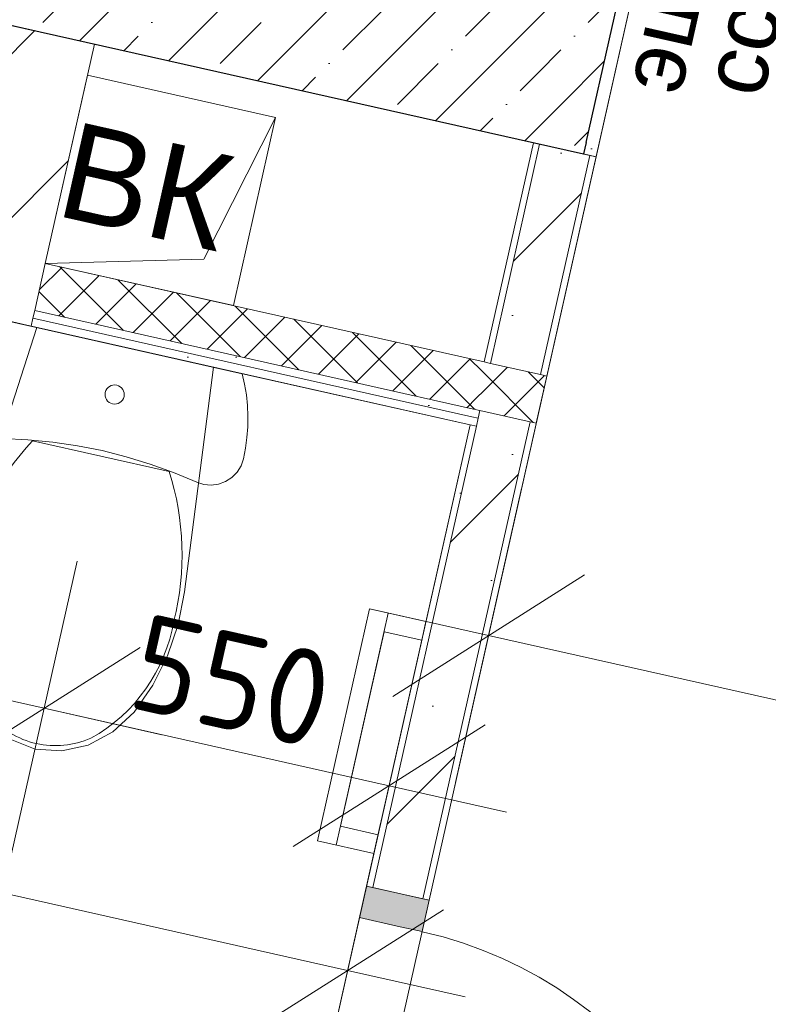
# Model space of a CAD drawing. Header units: millimetres. Extents: x -7145539 to 8272368, y 6117771 to 6337028.
# Tile 160 of 213: x -6862498 to -6861333, y 6139496 to 6141028. Entities that reach past the tile are written whole.
import ezdxf

# ---------------------------------------------------------------- set-up
doc = ezdxf.new("R2010")
doc.units = ezdxf.units.MM
doc.header["$MEASUREMENT"] = 0
for name, color, linetype in [('S - квартира_помещение.АР', 7, 'Continuous'), ('АР-Мебель_Сантехника.АР', 7, 'Continuous'), ('АР-Стены_внутренние_пилоны.АР', 7, 'Continuous'), ('АР-Стены_Перегородки_100_.АР', 7, 'Continuous'), ('АР-Стены_Перегородки_шахты_.АР', 7, 'Continuous'), ('АР-Чертеж-Размеры.АР', 7, 'Continuous'), ('Двери Archicad', 7, 'Continuous'), ('ИОС-Шахты и отверстия.АР', 7, 'Continuous')]:
    doc.layers.add(name, color=color, linetype=linetype)
for name, color, linetype, lineweight in [('АР-Мебель_Оборудование_Технология.АР_Ном._пера__101', 252, 'Continuous', 0), ('АР-Мебель_Сантехника.АР_Ном._пера__101', 252, 'Continuous', 0), ('АР-Стены_внутренние_пилоны.АР_Ном._пера__1', 7, 'Continuous', 15), ('АР-Стены_Перегородки_100_.АР_Ном._пера__1', 7, 'Continuous', 15), ('АР-Стены_Перегородки_шахты_.АР_Ном._пера__1', 7, 'Continuous', 15), ('АР-Чертеж-Размеры.АР_Ном._пера__1', 7, 'Continuous', 0), ('Двери Archicad_Ном._пера__120', 7, 'Continuous', 0), ('ИОС-Шахты и отверстия.АР_Ном._пера__1', 7, 'Continuous', 0)]:
    doc.layers.add(name, color=color, linetype=linetype, lineweight=lineweight)
doc.styles.add('РЎР“Р•РќР•Р\xa0Р\x98Р\xa0_РЎРўР\x98Р›Р¬_6', font='GOST_Common.ttf')
doc.styles.add('РЎР“Р•РќР•Р\xa0Р\x98Р\xa0_РЎРўР\x98Р›Р¬_8', font='arial.ttf')
doc.dimstyles.new('СГЕНЕРИР_СТИЛЬ__5', dxfattribs={"dimtxt": 150, "dimasz": 237.5, "dimexe": 0.18, "dimexo": 0.0625, "dimgap": 0, "dimtad": 1, "dimdec": 0, "dimzin": 0, "dimdsep": 46, "dimtxsty": 'РЎР“Р•РќР•Р\xa0Р\x98Р\xa0_РЎРўР\x98Р›Р¬_6', "dimblk": 'ARROWHEAD_6', "dimblk1": 'ARROWHEAD_6', "dimblk2": 'ARROWHEAD_6', "dimcen": 0.09, "dimse1": 1, "dimse2": 1, "dimclrd": 7, "dimclre": 7, "dimclrt": 7, "dimazin": 0, "dimtfac": 1, "dimtdec": 4, "dimtmove": 0, "dimatfit": 3, "dimfxl": 1, "dimtolj": 1, "dimtzin": 0, "dimarcsym": 0})
doc.dimstyles.new('СГЕНЕРИР_СТИЛЬ__7', dxfattribs={"dimtxt": 0.18, "dimasz": 76, "dimexe": 0.18, "dimexo": 0.0625, "dimgap": 0, "dimtad": 0, "dimtih": 1, "dimtoh": 1, "dimdec": 4, "dimzin": 0, "dimdsep": 46, "dimcen": 0.09, "dimadec": 0, "dimazin": 0, "dimtfac": 1, "dimtdec": 4, "dimtmove": 0, "dimatfit": 3, "dimldrblk": 'ARROWHEAD_14', "dimfxl": 1, "dimtolj": 1, "dimtzin": 0, "dimarcsym": 0})
doc.dimstyles.new('СГЕНЕРИР_СТИЛЬ__8', dxfattribs={"dimtxt": 150, "dimasz": 237.5, "dimexe": 0.18, "dimexo": 0.0625, "dimgap": 0, "dimtad": 1, "dimdec": 0, "dimzin": 0, "dimdsep": 46, "dimtxsty": 'РЎР“Р•РќР•Р\xa0Р\x98Р\xa0_РЎРўР\x98Р›Р¬_6', "dimblk": 'ARROWHEAD_6', "dimblk1": 'ARROWHEAD_6', "dimblk2": 'ARROWHEAD_6', "dimcen": 0.09, "dimse1": 1, "dimse2": 1, "dimclrd": 7, "dimclre": 7, "dimclrt": 7, "dimazin": 0, "dimtfac": 1, "dimtdec": 4, "dimtmove": 2, "dimatfit": 3, "dimfxl": 1, "dimtolj": 1, "dimtzin": 0, "dimarcsym": 0})
pattern_1 = [(45, (-6256761.35, 6563027.8), (-111.369318, 111.369318), [0, -105, 0, -157.5]), (110, (-6256411.35, 6563027.8), (148.001588, 53.868173), [0, -77, 0, -133])]
pattern_2 = [(45, (-6256761.35, 6562677.8), (-169.70563, 169.70563), []), (90, (-6256931.05, 6562847.5), (-216, 0), [0, -144, 0, -216]), (155, (-6256761.35, 6563017.2), (91.285545, 195.76248), [0, -105.6, 0, -182.4])]
pattern_3 = [(45, (-6256761.347, 6562677.795), (-35.355339, 35.355339), []), (135, (-6256761.347, 6562677.795), (35.355339, 35.355339), [])]
pattern_4 = [(0, (-6256761.35, 6562677.795), (0, 75), [0, -75])]
pattern_5 = [(45, (-6256761.35, 6562677.8), (-84.852814, 84.852814), []), (45, (-6256803.77, 6562720.22), (-84.852814, 84.852814), [90, -30, 0, -30])]
pattern_6 = [(45, (-6256761.35, 6562677.8), (-127.279217, 127.279217), [])]

# ---------------------------------------------------------------- blocks, each defined once
blk = doc.blocks.new('Унитаз 23[118]_1', base_point=(-6862333.8, 6140517.9))
at = {"layer": 'АР-Мебель_Сантехника.АР_Ном._пера__101', "color": 252, "linetype": 'Continuous', "lineweight": 0}
for p, q in [((-6862371.7, 6140349), (-6862478, 6140372.9)), ((-6862265.4, 6140325.2), (-6862371.7, 6140349))]:
    blk.add_line(p, q, dxfattribs=at)
at = {"layer": 'АР-Мебель_Сантехника.АР_Ном._пера__101', "color": 252, "linetype": 'Continuous', "lineweight": 0, "flags": 128}
for points in [[(-6862516, 6140558.8), (-6862526.3, 6140545.6), (-6862535.7, 6140531.9), (-6862544.3, 6140517.7), (-6862552.1, 6140502.9), (-6862559, 6140487.7), (-6862565, 6140472.2), (-6862570.1, 6140456.3), (-6862574.2, 6140440.2), (-6862575.5, 6140428.6), (-6862574.2, 6140417.1), (-6862570.4, 6140406.1), (-6862564.3, 6140396.3), (-6862556.1, 6140388), (-6862546.4, 6140381.7), (-6862535.5, 6140377.7), (-6862524, 6140376.1), (-6862485.1, 6140374.4), (-6862446.4, 6140370.7), (-6862408, 6140365), (-6862369.8, 6140357.4), (-6862332.1, 6140348), (-6862294.9, 6140336.6), (-6862258.4, 6140323.4), (-6862222.5, 6140308.4), (-6862211.4, 6140304.9), (-6862199.9, 6140303.9), (-6862188.4, 6140305.4), (-6862177.5, 6140309.4), (-6862167.7, 6140315.7), (-6862159.6, 6140324), (-6862153.5, 6140333.9), (-6862149.7, 6140344.9), (-6862146.6, 6140361.2), (-6862144.4, 6140377.7), (-6862143.1, 6140394.3), (-6862142.9, 6140411), (-6862143.6, 6140427.7), (-6862145.3, 6140444.2), (-6862148, 6140460.7), (-6862151.6, 6140476.9)], [(-6862598.5, 6140112.6), (-6862597.3, 6140061.3), (-6862589, 6140011.4), (-6862572.2, 6139969.5), (-6862546.2, 6139934.4), (-6862512.7, 6139908.5), (-6862474, 6139893.4), (-6862432.6, 6139890.5), (-6862391.3, 6139899.6), (-6862352.8, 6139920.2), (-6862319.7, 6139950.9), (-6862290.9, 6139992.5), (-6862267.9, 6140038.3), (-6862251.3, 6140087.2), (-6862241.5, 6140138), (-6862196.3, 6140487), (-6862471.4, 6140548.8), (-6862579.7, 6140214), (-6862592.6, 6140163.9)]]:
    blk.add_lwpolyline(points, close=True, dxfattribs=at)
at = {"layer": 'АР-Мебель_Сантехника.АР_Ном._пера__101', "color": 252, "linetype": 'Continuous', "lineweight": 0}
blk.add_ellipse((-6862350.2, 6140444.7), major_axis=(-14.6, 3.3), ratio=0.999724, dxfattribs=at)
for centre, major_axis, start_param, end_param in [((-6862167, 6140082.8), (93.2, 415.2), 1.041392, 1.594412), ((-6862670.6, 6140195.9), (93.2, 415.2), 4.688771, 5.241791), ((-6862336.9, 6140096), (56.3, 250.8), 1.515065, 2.415654), ((-6862511.4, 6140135.2), (56.3, 250.8), 3.867528, 4.768116), ((-6862441, 6140036.9), (30.4, 135.2), 2.509088, 3.135732), ((-6862442.6, 6140037.3), (30.4, 135.2), 3.147454, 3.774097)]:
    blk.add_ellipse(centre, major_axis=major_axis, ratio=0.999377, start_param=start_param, end_param=end_param, dxfattribs=at)
blk = doc.blocks.new('Металлическая Дверь 23[38]_1', base_point=(-6256761.3, 6562677.8))
at = {"layer": 'Двери Archicad', "linetype": 'Continuous', "lineweight": 0, "true_color": 0xffffff}
for points in [[(-6861969.3, 6139631.3), (-6861910.7, 6139618.1), (-6861871.7, 6139609.4), (-6861860.7, 6139658.1), (-6861958.3, 6139680)], [(-6861379.9, 6138832.7), (-6861371.1, 6138871.7), (-6862005.4, 6139014.2), (-6862014.1, 6138975.1)], [(-6862122.6, 6138948.3), (-6862025.1, 6138926.4), (-6862014.1, 6138975.1), (-6862053.1, 6138983.9), (-6862111.7, 6138997.1)]]:
    blk.add_hatch(color=7, dxfattribs=at).paths.add_polyline_path(points)
at = {"layer": 'Двери Archicad_Ном._пера__120', "color": 7, "linetype": 'Continuous', "lineweight": 0}
for p, q in [((-6861958.3, 6139680), (-6861969.3, 6139631.3)), ((-6861860.7, 6139658.1), (-6861958.3, 6139680)), ((-6861948.5, 6139677.9), (-6861958.3, 6139680)), ((-6861948.5, 6139677.9), (-6861958.3, 6139680)), ((-6861870.5, 6139660.3), (-6861948.5, 6139677.9)), ((-6861870.5, 6139660.3), (-6861948.5, 6139677.9)), ((-6861871.7, 6139609.4), (-6861860.7, 6139658.1)), ((-6861860.7, 6139658.1), (-6861870.5, 6139660.3)), ((-6861860.7, 6139658.1), (-6861870.5, 6139660.3)), ((-6861969.3, 6139631.3), (-6861910.7, 6139618.1)), ((-6861910.7, 6139618.1), (-6861871.7, 6139609.4)), ((-6862014.1, 6138975.1), (-6862005.4, 6139014.2)), ((-6862005.4, 6139014.2), (-6861371.1, 6138871.7)), ((-6862111.7, 6138997.1), (-6862122.6, 6138948.3)), ((-6862053.1, 6138983.9), (-6862111.7, 6138997.1)), ((-6862014.1, 6138975.1), (-6862053.1, 6138983.9)), ((-6862025.1, 6138926.4), (-6862014.1, 6138975.1)), ((-6861379.9, 6138832.7), (-6862014.1, 6138975.1)), ((-6862122.6, 6138948.3), (-6862025.1, 6138926.4)), ((-6862112.9, 6138946.1), (-6862122.6, 6138948.3)), ((-6862112.9, 6138946.1), (-6862122.6, 6138948.3)), ((-6862034.8, 6138928.6), (-6862112.9, 6138946.1)), ((-6862034.8, 6138928.6), (-6862112.9, 6138946.1)), ((-6862025.1, 6138926.4), (-6862034.8, 6138928.6)), ((-6862025.1, 6138926.4), (-6862034.8, 6138928.6)), ((-6861371.1, 6138871.7), (-6861379.9, 6138832.7))]:
    blk.add_line(p, q, dxfattribs=at)
blk.add_arc((-6862014.1, 6138975.1), 650, 347.3422, 77.3422, dxfattribs=at)
blk = doc.blocks.new('Стена_211_1', base_point=(-6862268.5, 6138253.4))
at = {"layer": 'АР-Стены_Перегородки_100_.АР', "linetype": 'Continuous', "lineweight": 0, "true_color": 0x000000}
h = blk.add_hatch(dxfattribs=at)
h.set_pattern_fill('ШТУКАТУРКА__ГИПС_01_0001', color=18, style=0, pattern_type=2)
h.set_pattern_definition(pattern_1)
h.paths.add_polyline_path([(-6861765.4, 6140493.1), (-6861688.9, 6140834.1), (-6861698.6, 6140836.3), (-6861775.2, 6140495.3)])
h = blk.add_hatch(dxfattribs=at)
h.set_pattern_fill('БУТ__50__0001', color=18, style=0, pattern_type=2)
h.set_pattern_definition(pattern_2)
h.paths.add_polyline_path([(-6861687.4, 6140475.6), (-6861610.8, 6140816.6), (-6861688.9, 6140834.1), (-6861765.4, 6140493.1)])
h = blk.add_hatch(dxfattribs=at)
h.set_pattern_fill('ШТУКАТУРКА__ГИПС_01_0001', color=18, style=0, pattern_type=2)
h.set_pattern_definition(pattern_1)
h.paths.add_polyline_path([(-6861677.6, 6140473.4), (-6861601, 6140814.4), (-6861610.8, 6140816.6), (-6861687.4, 6140475.6)])
h = blk.add_hatch(dxfattribs=at)
h.set_pattern_fill('БУТ__50__0001', color=18, style=0, pattern_type=2)
h.set_pattern_definition(pattern_2)
h.paths.add_polyline_path([(-6861781.9, 6140419.9), (-6861948.5, 6139677.9), (-6861870.5, 6139660.3), (-6861703.8, 6140402.4)])
h = blk.add_hatch(dxfattribs=at)
h.set_pattern_fill('ШТУКАТУРКА__ГИПС_01_0001', color=18, style=0, pattern_type=2)
h.set_pattern_definition(pattern_1)
h.paths.add_polyline_path([(-6861958.3, 6139680), (-6861948.5, 6139677.9), (-6861787.4, 6140395.5), (-6861797.1, 6140397.7)])
h = blk.add_hatch(dxfattribs=at)
h.set_pattern_fill('ШТУКАТУРКА__ГИПС_01_0001', color=18, style=0, pattern_type=2)
h.set_pattern_definition(pattern_1)
h.paths.add_polyline_path([(-6861703.8, 6140402.4), (-6861870.5, 6139660.3), (-6861860.7, 6139658.1), (-6861694.1, 6140400.2)])
at = {"layer": 'АР-Стены_Перегородки_100_.АР_Ном._пера__1', "color": 7, "linetype": 'Continuous', "lineweight": 15}
for p, q in [((-6861688.9, 6140834.1), (-6861765.4, 6140493.1)), ((-6861687.4, 6140475.6), (-6861610.8, 6140816.6)), ((-6861765.4, 6140493.1), (-6861775.2, 6140495.3)), ((-6861687.4, 6140475.6), (-6861765.4, 6140493.1)), ((-6861677.6, 6140473.4), (-6861687.4, 6140475.6)), ((-6861784.6, 6140407.7), (-6861781.9, 6140419.9)), ((-6861781.9, 6140419.9), (-6861703.8, 6140402.4)), ((-6861870.5, 6139660.3), (-6861703.8, 6140402.4)), ((-6861787.4, 6140395.5), (-6861784.6, 6140407.7)), ((-6861703.8, 6140402.4), (-6861694.1, 6140400.2)), ((-6861787.4, 6140395.5), (-6861948.5, 6139677.9)), ((-6861870.5, 6139660.3), (-6861948.5, 6139677.9))]:
    blk.add_line(p, q, dxfattribs=at)
at = {"layer": 'АР-Стены_Перегородки_100_.АР_Ном._пера__1', "color": 7, "linetype": 'Continuous', "lineweight": 0}
for p, q in [((-6861797.1, 6140397.7), (-6861787.4, 6140395.5)), ((-6861948.5, 6139677.9), (-6861958.3, 6139680)), ((-6861860.7, 6139658.1), (-6861870.5, 6139660.3))]:
    blk.add_line(p, q, dxfattribs=at)
at = {"layer": 'АР-Стены_Перегородки_100_.АР_Ном._пера__1', "color": 7, "linetype": 'Continuous', "lineweight": 0, "flags": 128}
for points in [[(-6861698.6, 6140836.3), (-6861775.2, 6140495.3)], [(-6861698.6, 6140836.3), (-6861688.9, 6140834.1)], [(-6861860.7, 6139658.1), (-6861601, 6140814.4)], [(-6861610.8, 6140816.6), (-6861601, 6140814.4)], [(-6861797.1, 6140397.7), (-6861958.3, 6139680)]]:
    blk.add_lwpolyline(points, dxfattribs=at)
at = {"layer": 'АР-Стены_Перегородки_100_.АР_Ном._пера__1', "color": 7, "linetype": 'Continuous', "lineweight": 15, "flags": 128}
blk.add_lwpolyline([(-6861688.9, 6140834.1), (-6861610.8, 6140816.6)], dxfattribs=at)
at = {"layer": 'Двери Archicad', "color": 7, "linetype": 'Continuous', "lineweight": 0}
blk.add_blockref('Металлическая Дверь 23[38]_1', (-6256761.3, 6562677.8), dxfattribs=at)
blk = doc.blocks.new('Стена_233_1', base_point=(-6863804.6, 6140951))
at = {"layer": 'АР-Стены_Перегородки_шахты_.АР', "linetype": 'Continuous', "lineweight": 0, "true_color": 0x000000}
h = blk.add_hatch(dxfattribs=at)
h.set_pattern_fill('УТЕПЛИТЕЛЬ_0001', color=18, style=0, pattern_type=2)
h.set_pattern_definition(pattern_3)
h.paths.add_polyline_path([(-6862474.6, 6140575.5), (-6861791.6, 6140422.1), (-6861775.2, 6140495.3), (-6862458.2, 6140648.7)])
h = blk.add_hatch(dxfattribs=at)
h.set_pattern_fill('ШТУКАТУРКА__ГИПС_03_0001', color=18, style=0, pattern_type=2)
h.set_pattern_definition(pattern_4)
h.paths.add_polyline_path([(-6862477.4, 6140563.3), (-6861794.4, 6140409.9), (-6861791.6, 6140422.1), (-6862474.6, 6140575.5)])
h = blk.add_hatch(dxfattribs=at)
h.set_pattern_fill('ШТУКАТУРКА__ГИПС_03_0001', color=18, style=0, pattern_type=2)
h.set_pattern_definition(pattern_4)
h.paths.add_polyline_path([(-6862480.1, 6140551.1), (-6861797.1, 6140397.7), (-6861794.4, 6140409.9), (-6862477.4, 6140563.3)])
h = blk.add_hatch(dxfattribs=at)
h.set_pattern_fill('УТЕПЛИТЕЛЬ_0001', color=18, style=0, pattern_type=2)
h.set_pattern_definition(pattern_3)
h.paths.add_polyline_path([(-6861781.9, 6140419.9), (-6861765.4, 6140493.1), (-6861775.2, 6140495.3), (-6861791.6, 6140422.1)])
h = blk.add_hatch(dxfattribs=at)
h.set_pattern_fill('УТЕПЛИТЕЛЬ_0001', color=18, style=0, pattern_type=2)
h.set_pattern_definition(pattern_3)
h.paths.add_polyline_path([(-6861703.8, 6140402.4), (-6861687.4, 6140475.6), (-6861765.4, 6140493.1), (-6861781.9, 6140419.9)])
h = blk.add_hatch(dxfattribs=at)
h.set_pattern_fill('УТЕПЛИТЕЛЬ_0001', color=18, style=0, pattern_type=2)
h.set_pattern_definition(pattern_3)
h.paths.add_polyline_path([(-6861694.1, 6140400.2), (-6861677.6, 6140473.4), (-6861687.4, 6140475.6), (-6861703.8, 6140402.4)])
h = blk.add_hatch(dxfattribs=at)
h.set_pattern_fill('ШТУКАТУРКА__ГИПС_03_0001', color=18, style=0, pattern_type=2)
h.set_pattern_definition(pattern_4)
h.paths.add_polyline_path([(-6861784.6, 6140407.7), (-6861781.9, 6140419.9), (-6861791.6, 6140422.1), (-6861794.4, 6140409.9)])
h = blk.add_hatch(dxfattribs=at)
h.set_pattern_fill('ШТУКАТУРКА__ГИПС_03_0001', color=18, style=0, pattern_type=2)
h.set_pattern_definition(pattern_4)
h.paths.add_polyline_path([(-6861787.4, 6140395.5), (-6861784.6, 6140407.7), (-6861794.4, 6140409.9), (-6861797.1, 6140397.7)])
at = {"layer": 'АР-Стены_Перегородки_100_.АР_Ном._пера__1', "color": 7, "linetype": 'Continuous', "lineweight": 15}
for p, q in [((-6861765.4, 6140493.1), (-6861775.2, 6140495.3)), ((-6861687.4, 6140475.6), (-6861765.4, 6140493.1)), ((-6861677.6, 6140473.4), (-6861687.4, 6140475.6)), ((-6861791.6, 6140422.1), (-6861781.9, 6140419.9)), ((-6861784.6, 6140407.7), (-6861781.9, 6140419.9)), ((-6861781.9, 6140419.9), (-6861703.8, 6140402.4)), ((-6861787.4, 6140395.5), (-6861784.6, 6140407.7)), ((-6861703.8, 6140402.4), (-6861694.1, 6140400.2))]:
    blk.add_line(p, q, dxfattribs=at)
at = {"layer": 'АР-Стены_Перегородки_100_.АР_Ном._пера__1', "color": 7, "linetype": 'Continuous', "lineweight": 0}
for p, q in [((-6861694.1, 6140400.2), (-6861677.6, 6140473.4)), ((-6861797.1, 6140397.7), (-6861787.4, 6140395.5)), ((-6861794.4, 6140409.9), (-6861784.6, 6140407.7))]:
    blk.add_line(p, q, dxfattribs=at)
at = {"layer": 'АР-Стены_Перегородки_шахты_.АР_Ном._пера__1', "color": 7, "linetype": 'Continuous', "lineweight": 15}
for p, q in [((-6862474.6, 6140575.5), (-6862458.2, 6140648.7)), ((-6862477.4, 6140563.3), (-6862474.6, 6140575.5)), ((-6862474.6, 6140575.5), (-6861791.6, 6140422.1)), ((-6862480.1, 6140551.1), (-6862477.4, 6140563.3))]:
    blk.add_line(p, q, dxfattribs=at)
at = {"layer": 'АР-Стены_Перегородки_шахты_.АР_Ном._пера__1', "color": 7, "linetype": 'Continuous', "lineweight": 0}
blk.add_line((-6862477.4, 6140563.3), (-6861794.4, 6140409.9), dxfattribs=at)
at = {"layer": 'АР-Стены_Перегородки_шахты_.АР_Ном._пера__1', "color": 7, "linetype": 'Continuous', "lineweight": 0, "flags": 128}
blk.add_lwpolyline([(-6863753.4, 6140837), (-6861797.1, 6140397.7)], dxfattribs=at)
at = {"layer": 'АР-Стены_Перегородки_шахты_.АР_Ном._пера__1', "color": 7, "linetype": 'Continuous', "lineweight": 15, "flags": 128}
blk.add_lwpolyline([(-6861775.2, 6140495.3), (-6862458.2, 6140648.7)], dxfattribs=at)
blk = doc.blocks.new('Стена_255_1', base_point=(-6861696.3, 6140938.3))
at = {"layer": 'АР-Стены_внутренние_пилоны.АР', "linetype": 'Continuous', "lineweight": 0, "true_color": 0x000000}
h = blk.add_hatch(dxfattribs=at)
h.set_pattern_fill('ЖЕЛЕЗОБЕТОН__PROJECT__0001', color=18, style=0, pattern_type=2)
h.set_pattern_definition(pattern_5)
h.paths.add_polyline_path([(-6861710.6, 6141331), (-6861771.9, 6141057.8), (-6861576.8, 6141013.9), (-6861515.4, 6141287.2)])
h = blk.add_hatch(dxfattribs=at)
h.set_pattern_fill('ШТУКАТУРКА__ГИПС_01_0001', color=18, style=0, pattern_type=2)
h.set_pattern_definition(pattern_1)
h.paths.add_polyline_path([(-6861519.8, 6141267.6), (-6861616.6, 6140836.5), (-6861601.1, 6140814.4), (-6861500.3, 6141263.3)])
h = blk.add_hatch(dxfattribs=at)
h.set_pattern_fill('ШТУКАТУРКА__ГИПС_01_0001', color=18, style=0, pattern_type=2)
h.set_pattern_definition(pattern_1)
h.paths.add_polyline_path([(-6861616.6, 6140836.5), (-6861620.6, 6140818.8), (-6861601.1, 6140814.4)])
at = {"layer": 'АР-Стены_внутренние_пилоны.АР_Ном._пера__1', "color": 7, "linetype": 'Continuous', "lineweight": 30}
for p, q in [((-6861515.4, 6141287.2), (-6861519.8, 6141267.6)), ((-6861576.8, 6141013.9), (-6861519.8, 6141267.6)), ((-6861616.6, 6140836.5), (-6861576.8, 6141013.9)), ((-6861616.6, 6140836.5), (-6861620.6, 6140818.8))]:
    blk.add_line(p, q, dxfattribs=at)
at = {"layer": 'АР-Стены_внутренние_пилоны.АР_Ном._пера__1', "color": 7, "linetype": 'Continuous', "lineweight": 30, "flags": 128}
blk.add_lwpolyline([(-6861710.6, 6141331), (-6861771.9, 6141057.8)], dxfattribs=at)
at = {"layer": 'АР-Стены_внутренние_пилоны.АР_Ном._пера__1', "color": 7, "linetype": 'Continuous', "lineweight": 0, "flags": 128}
for points in [[(-6861601.1, 6140814.4), (-6861500.3, 6141263.3)], [(-6861601.1, 6140814.4), (-6861620.6, 6140818.8)]]:
    blk.add_lwpolyline(points, dxfattribs=at)
blk = doc.blocks.new('Стена_292_1', base_point=(-6862506, 6141120.2))
at = {"layer": 'АР-Стены_Перегородки_100_.АР', "linetype": 'Continuous', "lineweight": 0, "true_color": 0x000000}
h = blk.add_hatch(dxfattribs=at)
h.set_pattern_fill('БЛОКИ_БЕТОННЫЕ_ЭФФЕКТИВН_78', color=18, style=0, pattern_type=2)
h.set_pattern_definition(pattern_6)
h.paths.add_polyline_path([(-6862527.9, 6141022.6), (-6862604.5, 6140681.5), (-6862458.2, 6140648.7), (-6862381.6, 6140989.7)])
h = blk.add_hatch(dxfattribs=at)
h.set_pattern_fill('БЛОКИ_БЕТОННЫЕ_ЭФФЕКТИВН_78', color=18, style=0, pattern_type=2)
h.set_pattern_definition(pattern_6)
h.paths.add_polyline_path([(-6862458.2, 6140648.7), (-6862604.5, 6140681.5), (-6862621, 6140608.4), (-6862474.6, 6140575.5)])
h = blk.add_hatch(dxfattribs=at)
h.set_pattern_fill('БЛОКИ_БЕТОННЫЕ_ЭФФЕКТИВН_78', color=18, style=0, pattern_type=2)
h.set_pattern_definition(pattern_6)
h.paths.add_polyline_path([(-6862477.4, 6140563.3), (-6862623.7, 6140596.2), (-6862626.5, 6140584), (-6862480.1, 6140551.1)])
h = blk.add_hatch(dxfattribs=at)
h.set_pattern_fill('БЛОКИ_БЕТОННЫЕ_ЭФФЕКТИВН_78', color=18, style=0, pattern_type=2)
h.set_pattern_definition(pattern_6)
h.paths.add_polyline_path([(-6862474.6, 6140575.5), (-6862621, 6140608.4), (-6862623.7, 6140596.2), (-6862477.4, 6140563.3)])
at = {"layer": 'АР-Стены_Перегородки_100_.АР_Ном._пера__1', "color": 7, "linetype": 'Continuous', "lineweight": 15, "flags": 128}
for points in [[(-6862527.9, 6141022.6), (-6862604.5, 6140681.5)], [(-6862527.9, 6141022.6), (-6862381.6, 6140989.7)], [(-6862458.2, 6140648.7), (-6862381.6, 6140989.7)]]:
    blk.add_lwpolyline(points, dxfattribs=at)
at = {"layer": 'АР-Стены_Перегородки_шахты_.АР_Ном._пера__1', "color": 7, "linetype": 'Continuous', "lineweight": 15}
for p, q in [((-6862604.5, 6140681.5), (-6862621, 6140608.4)), ((-6862474.6, 6140575.5), (-6862458.2, 6140648.7)), ((-6862623.7, 6140596.2), (-6862626.5, 6140584)), ((-6862621, 6140608.4), (-6862623.7, 6140596.2)), ((-6862477.4, 6140563.3), (-6862474.6, 6140575.5)), ((-6862480.1, 6140551.1), (-6862477.4, 6140563.3))]:
    blk.add_line(p, q, dxfattribs=at)
at = {"layer": 'АР-Стены_Перегородки_шахты_.АР_Ном._пера__1', "color": 7, "linetype": 'Continuous', "lineweight": 0}
blk.add_line((-6862626.5, 6140584), (-6862480.1, 6140551.1), dxfattribs=at)
blk = doc.blocks.new('Радиатор с Горизонтальными Трубами 23[166]_1', base_point=(-6861953.6, 6140111.5))
at = {"layer": 'АР-Мебель_Сантехника.АР_Ном._пера__101', "color": 252, "linetype": 'Continuous', "lineweight": 0}
for p, q in [((-6861953.6, 6140111.5), (-6862034.7, 6139750.5)), ((-6861865.8, 6140091.8), (-6861953.6, 6140111.5)), ((-6861924.4, 6140104.9), (-6862005.5, 6139743.9)), ((-6861865.8, 6140091.8), (-6861872.4, 6140062.5)), ((-6861872.4, 6140062.5), (-6861930.9, 6140075.7)), ((-6861940.3, 6139760.1), (-6861998.9, 6139773.2)), ((-6861940.3, 6139760.1), (-6861946.9, 6139730.8)), ((-6861946.9, 6139730.8), (-6862034.7, 6139750.5))]:
    blk.add_line(p, q, dxfattribs=at)
at = {"layer": 'АР-Мебель_Сантехника.АР_Ном._пера__101', "color": 252, "linetype": 'Continuous', "lineweight": 0, "flags": 128}
blk.add_lwpolyline([(-6861865.8, 6140091.8), (-6861953.6, 6140111.5), (-6862034.7, 6139750.5), (-6861946.9, 6139730.8), (-6861940.3, 6139760.1), (-6861998.9, 6139773.2), (-6861930.9, 6140075.7), (-6861872.4, 6140062.5)], close=True, dxfattribs=at)
blk = doc.blocks.new('*D1143', base_point=(-6256761.3, 6562677.8))
at = {"layer": 'АР-Чертеж-Размеры.АР_Ном._пера__1', "color": 7, "linetype": 'Continuous', "lineweight": 0, "transparency": 16777216}
for p, q in [((-6862020.6, 6138991.8), (-6862123.4, 6138534.4)), ((-6861922.6, 6138857.7), (-6862221.3, 6138668.5)), ((-6862072, 6138763.1), (-6862254.9, 6138804.2)), ((-6860988.9, 6138519.8), (-6862072, 6138763.1)), ((-6860937.5, 6138748.5), (-6861040.3, 6138291.2)), ((-6861138.3, 6138425.3), (-6860839.5, 6138614.4)), ((-6860806, 6138478.7), (-6860988.9, 6138519.8))]:
    blk.add_line(p, q, dxfattribs=at)
at = {"layer": 'АР-Чертеж-Размеры.АР_Ном._пера__1', "color": 7, "lineweight": 0, "transparency": 16777216, "insert": (-6861712.2, 6138713), "char_height": 150, "attachment_point": 7, "rotation": 347.3417, "style": 'РЎР“Р•РќР•Р\xa0Р\x98Р\xa0_РЎРўР\x98Р›Р¬_6'}
blk.add_mtext('\\A1;{\\pql;\\fGOST Common|b0|i0|c204|p0;\\W1.000000;1\xa0110}', dxfattribs=at)
blk = doc.blocks.new('ARROWHEAD_6')
at = {"color": 0, "linetype": 'Continuous', "lineweight": 0}
for p, q in [((-0.5, -0.5), (0.5, 0.5)), ((0, 0), (-1, 0))]:
    blk.add_line(p, q, dxfattribs=at)
blk = doc.blocks.new('*D1157', base_point=(-6256761.3, 6562677.8))
at = {"layer": 'АР-Чертеж-Размеры.АР_Ном._пера__1', "color": 7, "linetype": 'Continuous', "lineweight": 0, "transparency": 16777216}
for p, q in [((-6861716.9, 6140298.5), (-6861819.6, 6139841.2)), ((-6861618.9, 6140164.4), (-6861917.6, 6139975.3)), ((-6861768.3, 6140069.9), (-6861951.2, 6140110.9)), ((-6860402.2, 6139763.1), (-6861768.3, 6140069.9)), ((-6860350.9, 6139991.7), (-6860453.6, 6139534.4)), ((-6860551.6, 6139668.5), (-6860252.9, 6139857.6)), ((-6860219.3, 6139722), (-6860402.2, 6139763.1))]:
    blk.add_line(p, q, dxfattribs=at)
at = {"layer": 'АР-Чертеж-Размеры.АР_Ном._пера__1', "color": 7, "lineweight": 0, "transparency": 16777216, "insert": (-6861303.9, 6139996.3), "char_height": 150, "attachment_point": 7, "rotation": 347.3422, "style": 'РЎР“Р•РќР•Р\xa0Р\x98Р\xa0_РЎРўР\x98Р›Р¬_6'}
blk.add_mtext('\\A1;{\\pql;\\fGOST Common|b0|i0|c204|p0;\\W1.000000;1\xa0400}', dxfattribs=at)
blk = doc.blocks.new('*D1197', base_point=(-6256761.3, 6562677.8))
at = {"layer": 'АР-Чертеж-Размеры.АР_Ном._пера__1', "color": 7, "linetype": 'Continuous', "lineweight": 0, "transparency": 16777216}
for p, q in [((-6862408.5, 6140185.5), (-6862511.2, 6139728.1)), ((-6861871.8, 6140065), (-6861974.6, 6139607.6)), ((-6862310.5, 6140051.4), (-6862609.2, 6139862.3)), ((-6862459.8, 6139956.8), (-6862642.8, 6139997.9)), ((-6861923.2, 6139836.3), (-6862459.8, 6139956.8)), ((-6862072.6, 6139741.7), (-6861773.8, 6139930.9)), ((-6861740.3, 6139795.2), (-6861923.2, 6139836.3))]:
    blk.add_line(p, q, dxfattribs=at)
at = {"layer": 'АР-Чертеж-Размеры.АР_Ном._пера__1', "color": 7, "lineweight": 0, "transparency": 16777216, "insert": (-6862334.2, 6139959.4), "char_height": 150, "attachment_point": 7, "rotation": 347.3422, "style": 'РЎР“Р•РќР•Р\xa0Р\x98Р\xa0_РЎРўР\x98Р›Р¬_6'}
blk.add_mtext('\\A1;{\\pql;\\fGOST Common|b0|i0|c204|p0;\\W1.000000;550}', dxfattribs=at)
blk = doc.blocks.new('*D1228', base_point=(-6256761.3, 6562677.8))
at = {"layer": 'АР-Чертеж-Размеры.АР_Ном._пера__1', "color": 7, "linetype": 'Continuous', "lineweight": 0, "transparency": 16777216}
for p, q in [((-6863242.7, 6140372.9), (-6863345.4, 6139915.5)), ((-6863144.7, 6140238.8), (-6863443.4, 6140049.6)), ((-6863294, 6140144.2), (-6863477, 6140185.3)), ((-6862408.4, 6140185.5), (-6862511.2, 6139728.1)), ((-6862459.8, 6139956.8), (-6863294, 6140144.2)), ((-6862609.2, 6139862.3), (-6862310.5, 6140051.4)), ((-6862276.9, 6139915.7), (-6862459.8, 6139956.8))]:
    blk.add_line(p, q, dxfattribs=at)
at = {"layer": 'АР-Чертеж-Размеры.АР_Ном._пера__1', "color": 7, "lineweight": 0, "transparency": 16777216, "insert": (-6863025.6, 6140114.6), "char_height": 150, "attachment_point": 7, "rotation": 347.3417, "style": 'РЎР“Р•РќР•Р\xa0Р\x98Р\xa0_РЎРўР\x98Р›Р¬_6'}
blk.add_mtext('\\A1;{\\pql;\\fGOST Common|b0|i0|c204|p0;\\W1.000000;855}', dxfattribs=at)
blk = doc.blocks.new('*D1287', base_point=(-6256761.3, 6562677.8))
at = {"layer": 'АР-Чертеж-Размеры.АР_Ном._пера__1', "color": 7, "linetype": 'Continuous', "lineweight": 0, "transparency": 16777216}
for p, q in [((-6863892.6, 6140217), (-6863995.4, 6139759.6)), ((-6863794.6, 6140082.9), (-6864093.4, 6139893.7)), ((-6863944, 6139988.3), (-6864126.9, 6140029.4)), ((-6861987.7, 6139549), (-6863944, 6139988.3)), ((-6861936.4, 6139777.6), (-6862039.1, 6139320.3)), ((-6862137.1, 6139454.4), (-6861838.4, 6139643.5)), ((-6861804.8, 6139507.9), (-6861987.7, 6139549))]:
    blk.add_line(p, q, dxfattribs=at)
at = {"layer": 'АР-Чертеж-Размеры.АР_Ном._пера__1', "color": 7, "lineweight": 0, "transparency": 16777216, "insert": (-6863192, 6139850.2), "char_height": 150, "attachment_point": 7, "rotation": 347.3417, "style": 'РЎР“Р•РќР•Р\xa0Р\x98Р\xa0_РЎРўР\x98Р›Р¬_6'}
blk.add_mtext('\\A1;{\\pql;\\fGOST Common|b0|i0|c204|p0;\\W1.000000;2\xa0005}', dxfattribs=at)
blk = doc.blocks.new('ARROWHEAD_14')
at = {"color": 0, "linetype": 'Continuous', "lineweight": 0}
blk.add_line((0, 0), (-1, 0), dxfattribs=at)
at = {"color": 0, "linetype": 'Continuous', "lineweight": 0, "flags": 128}
blk.add_lwpolyline([(-0.9093, 0.525), (0, 0), (-0.9093, -0.525)], dxfattribs=at)
blk = doc.blocks.new('Стена_344_1', base_point=(-6864389.2, 6141543.1))
at = {"layer": 'АР-Стены_внутренние_пилоны.АР', "linetype": 'Continuous', "lineweight": 0, "true_color": 0x000000}
h = blk.add_hatch(dxfattribs=at)
h.set_pattern_fill('ЖЕЛЕЗОБЕТОН__PROJECT__0001', color=18, style=0, pattern_type=2)
h.set_pattern_definition(pattern_5)
h.paths.add_polyline_path([(-6864269.7, 6141618.8), (-6864313.6, 6141423.6), (-6861815.8, 6140862.6), (-6861771.9, 6141057.8)])
h = blk.add_hatch(dxfattribs=at)
h.set_pattern_fill('ЖЕЛЕЗОБЕТОН__PROJECT__0001', color=18, style=0, pattern_type=2)
h.set_pattern_definition(pattern_5)
h.paths.add_polyline_path([(-6861616.6, 6140836.5), (-6861771.9, 6141057.8), (-6861815.8, 6140862.6), (-6861620.6, 6140818.8)])
h = blk.add_hatch(dxfattribs=at)
h.set_pattern_fill('ЖЕЛЕЗОБЕТОН__PROJECT__0001', color=18, style=0, pattern_type=2)
h.set_pattern_definition(pattern_5)
h.paths.add_polyline_path([(-6861771.9, 6141057.8), (-6861616.6, 6140836.5), (-6861576.8, 6141013.9)])
at = {"layer": 'АР-Стены_внутренние_пилоны.АР_Ном._пера__1', "color": 7, "linetype": 'Continuous', "lineweight": 30}
for q in [(-6861576.8, 6141013.9), (-6861620.6, 6140818.8)]:
    blk.add_line((-6861616.6, 6140836.5), q, dxfattribs=at)
at = {"layer": 'АР-Стены_внутренние_пилоны.АР_Ном._пера__1', "color": 7, "linetype": 'Continuous', "lineweight": 30, "flags": 128}
blk.add_lwpolyline([(-6864508.7, 6141467.5), (-6861620.6, 6140818.8)], dxfattribs=at)
blk = doc.blocks.new('Символ Проема в Полу 21[204]_1', base_point=(-6862458.2, 6140648.7))
at = {"layer": 'ИОС-Шахты и отверстия.АР_Ном._пера__1', "color": 7, "linetype": 'Continuous', "lineweight": 0, "flags": 128}
for points in [[(-6862211.3, 6140655.3), (-6862099.7, 6140875.6), (-6862392.5, 6140941.4), (-6862458.2, 6140648.7)], [(-6862458.2, 6140648.7), (-6862165.5, 6140582.9), (-6862099.7, 6140875.6), (-6862211.3, 6140655.3)]]:
    blk.add_lwpolyline(points, close=True, dxfattribs=at)

msp = doc.modelspace()

# ---------------------------------------------------------------- linework, layer by layer
at = {"layer": 'S - квартира_помещение.АР', "color": 254, "linetype": 'Continuous', "lineweight": 0, "true_color": 0xd8d8d8, "flags": 128}
for points in [[(-6861500.2, 6141263.2), (-6862178.5, 6138243.4), (-6861105.1, 6138002.3), (-6860733.7, 6139656.2), (-6859855.6, 6139459), (-6859548.8, 6140825)], [(-6864232.3, 6138704.6), (-6862276, 6138265.3), (-6861797.2, 6140397.4), (-6862202.1, 6140488.3), (-6862202.1, 6140488.3), (-6863753.5, 6140836.7)]]:
    msp.add_lwpolyline(points, close=True, dxfattribs=at)

# ---------------------------------------------------------------- block references
at = {"layer": 'АР-Мебель_Сантехника.АР', "color": 252, "linetype": 'Continuous', "lineweight": 0}
for name, p in [('Унитаз 23[118]_1', (-6862333.8, 6140517.9)), ('Радиатор с Горизонтальными Трубами 23[166]_1', (-6861953.6, 6140111.5))]:
    msp.add_blockref(name, p, dxfattribs=at)
at = {"layer": 'АР-Стены_внутренние_пилоны.АР', "color": 7, "lineweight": 0}
for name, p in [('Стена_344_1', (-6864389.2, 6141543.1)), ('Стена_255_1', (-6861696.3, 6140938.3))]:
    msp.add_blockref(name, p, dxfattribs=at)
at = {"layer": 'АР-Стены_Перегородки_100_.АР', "color": 7, "lineweight": 0}
for name, p in [('Стена_292_1', (-6862506, 6141120.2)), ('Стена_211_1', (-6862268.5, 6138253.4))]:
    msp.add_blockref(name, p, dxfattribs=at)
at = {"layer": 'АР-Стены_Перегородки_шахты_.АР', "color": 7, "lineweight": 0}
msp.add_blockref('Стена_233_1', (-6863804.6, 6140951), dxfattribs=at)
at = {"layer": 'ИОС-Шахты и отверстия.АР', "color": 7, "linetype": 'Continuous', "lineweight": 0}
msp.add_blockref('Символ Проема в Полу 21[204]_1', (-6862458.2, 6140648.7), dxfattribs=at)

# ---------------------------------------------------------------- texts
at = {"layer": 'ИОС-Шахты и отверстия.АР_Ном._пера__1', "color": 7, "linetype": 'Continuous', "lineweight": 0, "insert": (-6861436.6, 6140995.8), "char_height": 100, "attachment_point": 5, "rotation": 77.3415, "line_spacing_factor": 0.754318, "style": 'РЎР“Р•РќР•Р\xa0Р\x98Р\xa0_РЎРўР\x98Р›Р¬_8'}
msp.add_mtext('\\A1;{\\pqc;\\fArial|b0|i0|c204|p0;\\W1.000000;эщ\\P\\pqc;\\fArial|b0|i0|c204|p0;\\W1.000000;сс}', dxfattribs=at)
at = {"layer": 'ИОС-Шахты и отверстия.АР_Ном._пера__1', "color": 7, "linetype": 'Continuous', "lineweight": 0, "insert": (-6862301.6, 6140768.6), "char_height": 150, "attachment_point": 5, "rotation": 347.3423, "style": 'РЎР“Р•РќР•Р\xa0Р\x98Р\xa0_РЎРўР\x98Р›Р¬_8'}
msp.add_mtext('\\A1;{\\pqc;\\fArial|b0|i0|c204|p0;\\W1.000000;ВК}', dxfattribs=at)

# ---------------------------------------------------------------- dimensions: what is measured, and where the dimension line sits
at = {"layer": 'АР-Чертеж-Размеры.АР', "color": 7, "linetype": 'Continuous', "lineweight": 0}
for base, p1, p2, angle, dimstyle, picture, middle, turn in [((-6861768.3, 6140069.9), (-6860134.2, 6140956.4), (-6861717.2, 6140297.1), 167.3422, 'СГЕНЕРИР_СТИЛЬ__5', '*D1157', (-6861036.4, 6140013.1), 347.3422), ((-6863294, 6140144.2), (-6862474, 6139893.4), (-6863299.5, 6140119.8), 167.3417, 'СГЕНЕРИР_СТИЛЬ__5', '*D1228', (-6862842.1, 6140150.3), 347.3417), ((-6863944, 6139988.3), (-6861987.7, 6139549), (-6863944, 6139988.3), 167.3417, 'СГЕНЕРИР_СТИЛЬ__5', '*D1287', (-6862924.5, 6139866.9), 347.3417), ((-6862459.8, 6139956.8), (-6861987.3, 6139550.8), (-6862474, 6139893.4), 167.3422, 'СГЕНЕРИР_СТИЛЬ__8', '*D1197', (-6862150.7, 6139995), 347.3422), ((-6862072, 6138763.1), (-6860733.7, 6139656.2), (-6862072, 6138763.1), 167.3417, 'СГЕНЕРИР_СТИЛЬ__5', '*D1143', (-6861444.7, 6138729.8), 347.3417)]:
    dim = msp.add_linear_dim(base=base, p1=p1, p2=p2, angle=angle, dimstyle=dimstyle, dxfattribs=at)
    dim.commit()
    dim.dimension.update_dxf_attribs({"geometry": picture, "text_midpoint": middle, "dimtype": 160, "text_rotation": turn})

# ---------------------------------------------------------------- leaders
at = {"layer": 'АР-Мебель_Оборудование_Технология.АР_Ном._пера__101', "color": 252, "linetype": 'Continuous', "lineweight": 0, "annotation_type": 0, "has_hookline": 1, "hookline_direction": 0, "text_width": 509.1, "horizontal_direction": (0.975697, -0.219125, 0)}
msp.add_leader([(-6861439.3, 6141229), (-6861245.4, 6140961.2), (-6861171.3, 6140944.6)], dimstyle='СГЕНЕРИР_СТИЛЬ__7', dxfattribs=at)

doc.saveas('drawing.dxf')
